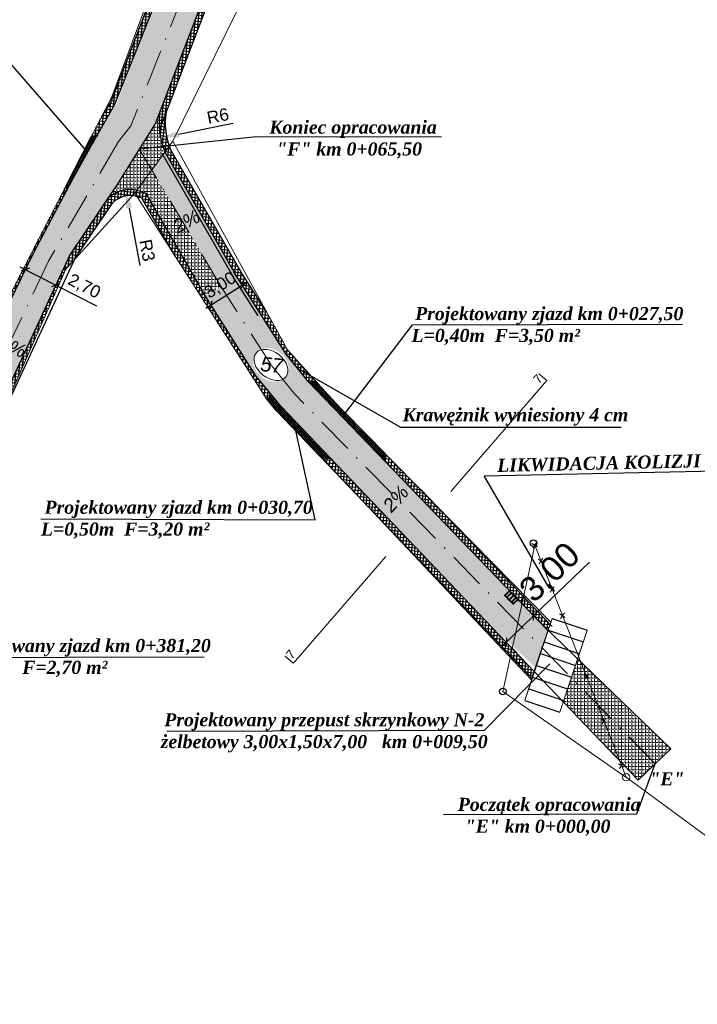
# Model space of a CAD drawing. Header units: millimetres. Extents: x 460 to 2266, y 622 to 2169.
# Tile 4 of 95: x 1775 to 1830, y 1500 to 1579. Entities that reach past the tile are written whole.
import ezdxf

# ---------------------------------------------------------------- set-up
doc = ezdxf.new("R2010")
doc.units = ezdxf.units.MM
doc.linetypes.add('KROPK3-2', pattern=[5, 3, -1, 0, -1])
doc.linetypes.add('PRZER3-1', pattern=[4, 3, -1])
for name, color, linetype, lineweight, true_color in [('drogi', 7, 'Continuous', 20, 0xd6bc51), ('GESDZI_O', 7, 'Continuous', 18, 0x0a0909), ('GESKKL_O', 7, 'PRZER3-1', 18, 0x008000)]:
    doc.layers.add(name, color=color, linetype=linetype, lineweight=lineweight, true_color=true_color)
doc.layers.add('Warstwa 1', color=220, linetype='Continuous', lineweight=20)
doc.styles.add('GEO-INFO', font='plfontwi.shx', dxfattribs={"height": 0.25})
doc.styles.get("Standard").update_dxf_attribs({"font": 'ARIAL.TTF'})
doc.dimstyles.new('ISO-25', dxfattribs={"dimtxt": 2.5, "dimasz": 2.5, "dimexe": 1.25, "dimexo": 0.625, "dimtad": 1, "dimtxsty": 'Standard', "dimcen": 2.5, "dimadec": 0, "dimazin": 0, "dimtfac": 1, "dimtmove": 0, "dimatfit": 3, "dimfxl": 1, "dimarcsym": 0})
pattern_1 = [(0, (-5553898.24967, -5634345.2652), (0, 0.275), [0.2, -0.075]), (90, (-5553898.24967, -5634345.2652), (-0.275, 2e-17), [0.2, -0.075])]
pattern_2 = [(85, (-5553898.24967, -5634345.2652), (-0.249048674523, 0.021788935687), []), (175, (-5553898.24967, -5634345.2652), (-0.021788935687, -0.249048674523), [])]
pattern_3 = [(45, (-5553898.24967, -5634345.26519), (-0.0883883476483, 0.0883883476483), []), (135, (-5553898.24967, -5634345.26519), (-0.0883883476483, -0.0883883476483), [])]

# ---------------------------------------------------------------- blocks, each defined once
blk = doc.blocks.new('_Oblique')
at = {"color": 0, "linetype": 'ByBlock', "lineweight": -2}
blk.add_line((-0.5, -0.5), (0.5, 0.5), dxfattribs=at)
blk = doc.blocks.new('*D2846')
at = {"layer": 'Defpoints', "color": 0}
for p in [(1775.23, 1559.176), (1777.704, 1557.924), (1777.705, 1557.925)]:
    blk.add_point(p, dxfattribs=at)
at = {"layer": 'Warstwa 1', "color": 0, "linetype": 'Continuous', "lineweight": -2}
for p, q in [((1775.512, 1559.733), (1775.795, 1560.293)), ((1774.785, 1559.403), (1777.705, 1557.925)), ((1777.986, 1558.482), (1778.269, 1559.041)), ((1777.705, 1557.925), (1781.016, 1556.25))]:
    blk.add_line(p, q, dxfattribs=at)
at = {"layer": 'Warstwa 1', "color": 0, "linetype": 'ByBlock', "lineweight": -2, "xscale": 0.5, "yscale": 0.5, "zscale": 0.5}
for p, rotation in [((1775.231, 1559.177), 153.1615481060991), ((1777.705, 1557.925), 333.1615481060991)]:
    blk.add_blockref('_Oblique', p, dxfattribs=dict(at, rotation=rotation))
at = {"layer": 'Warstwa 1', "color": 0, "lineweight": 20, "insert": (1779.99, 1557.779), "char_height": 2, "attachment_point": 5, "rotation": 333.16155}
blk.add_mtext('{\\H0.5x;2,70}', dxfattribs=at)
blk = doc.blocks.new('*D2850')
at = {"layer": 'Defpoints', "color": 0}
for p in [(1792.184, 1571.074), (1786.2, 1569.862)]:
    blk.add_point(p, dxfattribs=at)
at = {"layer": 'Warstwa 1', "color": 0, "lineweight": -2}
blk.add_line((1787.67, 1570.16), (1792.098, 1571.057), dxfattribs=at)
at = {"layer": 'Warstwa 1', "color": 0}
blk.add_solid([(1787.62, 1570.405), (1787.72, 1569.915), (1786.2, 1569.862)], dxfattribs=at)
at = {"layer": 'Warstwa 1', "color": 0, "insert": (1790.853, 1571.632), "char_height": 2, "attachment_point": 5, "rotation": 11.44896}
blk.add_mtext('{\\H0.5x;R6}', dxfattribs=at)
blk = doc.blocks.new('*D2851')
at = {"layer": 'Defpoints', "color": 0}
for p in [(1783.372, 1565.643), (1783.931, 1562.678)]:
    blk.add_point(p, dxfattribs=at)
at = {"layer": 'Warstwa 1', "color": 0, "lineweight": -2}
blk.add_line((1783.65, 1564.169), (1784.529, 1559.502), dxfattribs=at)
at = {"layer": 'Warstwa 1', "color": 0}
blk.add_solid([(1783.895, 1564.215), (1783.404, 1564.123), (1783.372, 1565.643)], dxfattribs=at)
at = {"layer": 'Warstwa 1', "color": 0, "insert": (1785.121, 1560.739), "char_height": 2, "attachment_point": 5, "rotation": 280.67472}
blk.add_mtext('{\\H0.5x;R3}', dxfattribs=at)
blk = doc.blocks.new('*D2864')
at = {"layer": 'Defpoints', "color": 0}
for p in [(1792.823, 1557.916), (1793.32, 1557.135), (1790.79, 1555.524)]:
    blk.add_point(p, dxfattribs=at)
at = {"layer": 'Warstwa 1', "color": 0, "linetype": 'Continuous', "lineweight": -2}
for p, q in [((1792.984, 1557.662), (1792.151, 1558.971)), ((1789.871, 1556.036), (1793.244, 1558.185)), ((1790.454, 1556.051), (1789.621, 1557.359))]:
    blk.add_line(p, q, dxfattribs=at)
at = {"layer": 'Warstwa 1', "color": 0, "linetype": 'ByBlock', "lineweight": -2, "xscale": 0.5, "yscale": 0.5, "zscale": 0.5}
for p, rotation in [((1792.823, 1557.916), 32.49279942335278), ((1790.292, 1556.305), 212.4927994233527)]:
    blk.add_blockref('_Oblique', p, dxfattribs=dict(at, rotation=rotation))
at = {"layer": 'Warstwa 1', "color": 0, "lineweight": 20, "insert": (1791.074, 1557.87), "char_height": 2, "attachment_point": 5, "rotation": 32.4928}
blk.add_mtext('{\\H0.5x;3,00}', dxfattribs=at)
blk = doc.blocks.new('*D2866')
at = {"layer": 'Defpoints', "color": 0}
for p in [(1816.323, 1531.258), (1816.473, 1531.101), (1814.106, 1529.124)]:
    blk.add_point(p, dxfattribs=at)
at = {"layer": 'Warstwa 1', "color": 0, "linetype": 'Continuous', "lineweight": -2}
for p, q in [((1816.473, 1531.101), (1821.002, 1535.462)), ((1813.897, 1528.62), (1816.473, 1531.101)), ((1816.756, 1530.808), (1817.34, 1530.201)), ((1814.54, 1528.673), (1815.124, 1528.067))]:
    blk.add_line(p, q, dxfattribs=at)
at = {"layer": 'Warstwa 1', "color": 0, "linetype": 'ByBlock', "lineweight": -2, "xscale": 0.5, "yscale": 0.5, "zscale": 0.5}
for p, rotation in [((1816.473, 1531.101), 43.91347876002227), ((1814.257, 1528.967), 223.9134787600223)]:
    blk.add_blockref('_Oblique', p, dxfattribs=dict(at, rotation=rotation))
at = {"layer": 'Warstwa 1', "color": 0, "lineweight": 20, "insert": (1817.876, 1534.537), "char_height": 2, "attachment_point": 5, "rotation": 43.91348}
blk.add_mtext('3,00', dxfattribs=at)

msp = doc.modelspace()

# ---------------------------------------------------------------- hatches: boundary and pattern name
h = msp.add_hatch()
h.set_pattern_fill('ANSI37', color=141, scale=2, angle=40)
h.set_pattern_definition(pattern_2)
h.paths.add_polyline_path([(1782.162, 1572.779), (1781.403, 1571.566), (1780.563, 1569.935), (1781.07, 1570.105), (1782.428, 1572.488), (1786.355, 1582.311), (1785.887, 1582.485)])
h.paths.add_polyline_path([(1790.099, 1580.901), (1790.103, 1580.911), (1789.634, 1581.086), (1786.15, 1572.008, 0.058451), (1786.098, 1570.586), (1786.207, 1570.76)])
h = msp.add_hatch()
h.set_pattern_fill('ANSI37', color=141, scale=2, angle=40)
h.set_pattern_definition(pattern_2)
h.paths.add_polyline_path([(1786.636, 1571.879), (1786.207, 1570.76), (1786.098, 1570.586, 0.079449), (1786.554, 1568.713), (1786.904, 1569.19, -0.122358)])
h.paths.add_polyline_path([(1787.003, 1568.934, -0.012203), (1786.904, 1569.19), (1786.554, 1568.713), (1792.408, 1558.568), (1792.441, 1558.515), (1792.88, 1558.757), (1792.835, 1558.827)])
h.paths.add_polyline_path([(1798.224, 1550.056), (1798.813, 1550.113), (1796.515, 1552.663), (1794.926, 1555.544), (1792.88, 1558.757), (1792.441, 1558.515), (1796.384, 1552.324)])
h.paths.add_polyline_path([(1804.297, 1544.384), (1804.443, 1543.597), (1817.626, 1529.904), (1817.807, 1530.437), (1808.218, 1540.396)])
h = msp.add_hatch()
h.set_pattern_fill('ANSI37', color=141, scale=2, angle=40)
h.set_pattern_definition([(85, (-5552669.28926, -5634389.40494), (-0.249048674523, 0.021788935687), []), (175, (-5552669.28926, -5634389.40494), (-0.021788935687, -0.249048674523), [])])
h.paths.add_polyline_path([(1775.348, 1559.416), (1775.196, 1559.506), (1769.844, 1549.108), (1770.394, 1549.266)])
h.paths.add_polyline_path([(1775.888, 1560.524), (1778.603, 1565.634), (1778.486, 1565.899), (1775.196, 1559.506), (1775.348, 1559.416)])
h = msp.add_hatch()
h.set_pattern_fill('ANSI37', color=141, scale=2, angle=40)
h.set_pattern_definition(pattern_2)
h.paths.add_polyline_path([(1782.276, 1564.571, -0.214594), (1783.909, 1565.166), (1784.106, 1565.384), (1784.278, 1565.619, 0.253969), (1781.889, 1564.891), (1778.84, 1560.369), (1778.336, 1559.286), (1778.508, 1559.198), (1779.205, 1559.968), (1779.276, 1560.122)])
h.paths.add_polyline_path([(1785.039, 1565.334, 0.078061), (1784.278, 1565.619), (1784.106, 1565.384), (1784.286, 1565.104, -0.049537), (1784.679, 1564.959), (1787.4, 1560.243), (1789.534, 1556.913), (1789.811, 1557.066)])
h = msp.add_hatch()
h.set_pattern_fill('ANSI37', color=141, scale=2, angle=40)
h.set_pattern_definition(pattern_2)
h.paths.add_polyline_path([(1778.508, 1559.198), (1778.336, 1559.286), (1769.342, 1539.917), (1769.581, 1539.367), (1771.263, 1542.966), (1773.605, 1548.088)])
h = msp.add_hatch()
h.set_pattern_fill('ANSI37', color=141, scale=2, angle=40)
h.set_pattern_definition(pattern_2)
h.paths.add_polyline_path([(1789.842, 1557.012), (1789.811, 1557.066), (1789.534, 1556.913), (1794.714, 1548.827), (1794.929, 1548.562), (1795.097, 1549.15), (1793.946, 1550.568)])
h = msp.add_hatch()
h.set_pattern_fill('ANSI37', color=141, scale=2, angle=40)
h.set_pattern_definition(pattern_2)
h.paths.add_polyline_path([(1816.222, 1525.996), (1816.33, 1526.078), (1816.507, 1526.601), (1799.968, 1543.892), (1799.312, 1543.893)])
at = {"layer": 'drogi', "lineweight": 5, "true_color": 0xf4e08b}
h = msp.add_hatch(dxfattribs=at)
h.set_pattern_fill('ANGLE', color=41)
h.set_pattern_definition(pattern_1)
h.paths.add_polyline_path([(1792.075, 1592.333), (1793.016, 1594.852), (1791.283, 1595.501), (1790.341, 1592.981), (1786.358, 1582.318), (1786.355, 1582.311), (1787.89, 1581.737)])
h.paths.add_polyline_path([(1793.62, 1591.756), (1794.56, 1594.274), (1793.016, 1594.852), (1792.075, 1592.333), (1787.89, 1581.737), (1789.634, 1581.086)])
h.paths.add_polyline_path([(1789.631, 1581.078), (1789.634, 1581.086), (1787.89, 1581.737), (1783.533, 1570.706), (1777.256, 1559.842), (1778.235, 1559.304), (1782.564, 1566.062), (1785.758, 1570.985)])
h.paths.add_polyline_path([(1787.89, 1581.737), (1786.355, 1582.311), (1782.611, 1572.555), (1779.712, 1567.721), (1775.897, 1560.541), (1777.256, 1559.842), (1783.533, 1570.706)])
edge = h.paths.add_edge_path()
edge.add_ellipse((1771.627, 1548.13), major_axis=(-0.816, -1.474), ratio=0.708081, start_angle=-175.35088, end_angle=4.64912, ccw=False)
edge.add_line((1772.356, 1549.646), (1777.256, 1559.842))
edge.add_line((1777.256, 1559.842), (1775.897, 1560.541))
edge.add_line((1775.897, 1560.541), (1775.888, 1560.524))
edge.add_line((1775.888, 1560.524), (1769.197, 1546.812))
edge.add_line((1769.197, 1546.812), (1770.671, 1546.142))
edge.add_line((1770.671, 1546.142), (1770.898, 1546.614))
edge = h.paths.add_edge_path()
edge.add_ellipse((1771.627, 1548.13), major_axis=(-0.816, -1.474), ratio=0.708081, start_angle=4.64912, end_angle=184.64912, ccw=False)
edge.add_line((1770.898, 1546.614), (1770.671, 1546.142))
edge.add_line((1770.671, 1546.142), (1771.928, 1545.57))
edge.add_line((1771.928, 1545.57), (1778.336, 1559.286))
edge.add_line((1778.336, 1559.286), (1777.256, 1559.842))
edge.add_line((1777.256, 1559.842), (1772.356, 1549.646))
h = msp.add_hatch(dxfattribs=at)
h.set_pattern_fill('ANGLE', color=41)
h.set_pattern_definition(pattern_1)
edge = h.paths.add_edge_path()
edge.add_line((1784.316, 1565.671), (1785.039, 1565.335))
edge.add_line((1785.039, 1565.335), (1785.482, 1567.256))
edge.add_line((1785.482, 1567.256), (1784.766, 1568.457))
edge.add_line((1784.766, 1568.457), (1783.721, 1565.688))
edge.add_arc((1783.931, 1562.678), 3.018, 82.65364, 93.98804, ccw=False)
edge = h.paths.add_edge_path()
edge.add_arc((1802.33, 1573.279), 16.485, 189.54045, 193.15979, ccw=False)
edge.add_line((1786.073, 1570.546), (1784.766, 1568.457))
edge.add_line((1784.766, 1568.457), (1785.482, 1567.256))
edge.add_line((1785.482, 1567.256), (1786.554, 1568.713))
edge.add_line((1786.554, 1568.713), (1786.278, 1569.526))
edge = h.paths.add_edge_path()
edge.add_arc((1789.988, 1571.073), 3.951, 166.30912, 187.6542, ccw=False)
edge.add_line((1786.15, 1572.008), (1785.758, 1570.985))
edge.add_line((1785.758, 1570.985), (1784.478, 1568.94))
edge.add_line((1784.478, 1568.94), (1784.766, 1568.457))
edge.add_line((1784.766, 1568.457), (1786.073, 1570.546))
edge = h.paths.add_edge_path()
edge.add_line((1784.766, 1568.457), (1784.478, 1568.94))
edge.add_line((1784.478, 1568.94), (1781.99, 1564.988))
edge.add_arc((1783.931, 1562.678), 3.018, 93.98805, 130.03338, ccw=False)
edge.add_line((1783.721, 1565.688), (1784.766, 1568.457))
at = {"layer": 'drogi', "lineweight": 25}
h = msp.add_hatch(dxfattribs=at)
h.set_pattern_fill('ANGLE', color=256, angle=45)
h.set_pattern_definition([(45, (-5553898.24967, -5634345.2652), (-0.194454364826, 0.194454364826), [0.2, -0.075]), (135, (-5553898.24967, -5634345.2652), (-0.194454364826, -0.194454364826), [0.2, -0.075])])
h.paths.add_polyline_path([(1780.564, 1569.937), (1778.486, 1565.899), (1778.486, 1565.899), (1778.567, 1565.728), (1781.116, 1570.165)])
h.paths.add_polyline_path([(1778.486, 1565.899), (1778.486, 1565.899), (1778.567, 1565.728), (1779.712, 1567.721), (1781.116, 1570.165), (1780.564, 1569.937)], flags=17)
at = {"layer": 'drogi', "lineweight": 5, "true_color": 0xf4e08b}
h = msp.add_hatch(dxfattribs=at)
h.set_pattern_fill('ANGLE', color=41)
h.set_pattern_definition(pattern_1)
edge = h.paths.add_edge_path()
edge.add_line((1797.099, 1549.062), (1796.129, 1550.258))
edge.add_ellipse((1795.165, 1551.446), major_axis=(1.214, -0.965), ratio=0.790336, start_angle=156.43182, end_angle=344.37027, ccw=False)
edge.add_line((1794.357, 1552.715), (1791.125, 1557.79))
edge.add_line((1791.125, 1557.79), (1789.811, 1557.066))
edge.add_line((1789.811, 1557.066), (1789.842, 1557.012))
edge.add_line((1789.842, 1557.012), (1793.946, 1550.568))
edge.add_line((1793.946, 1550.568), (1795.975, 1548.067))
edge.add_line((1795.975, 1548.067), (1813.661, 1529.697))
edge.add_line((1813.661, 1529.697), (1816.671, 1526.877))
edge.add_line((1816.671, 1526.877), (1817.112, 1528.275))
edge.add_line((1817.112, 1528.275), (1797.099, 1549.062))
h.paths.add_polyline_path([(1786.554, 1568.713), (1785.482, 1567.256), (1791.125, 1557.79), (1792.439, 1558.514)])
edge = h.paths.add_edge_path()
edge.add_line((1798.224, 1550.056), (1796.384, 1552.324))
edge.add_line((1796.384, 1552.324), (1792.441, 1558.515))
edge.add_line((1792.441, 1558.515), (1791.125, 1557.79))
edge.add_line((1791.125, 1557.79), (1794.357, 1552.715))
edge.add_ellipse((1795.165, 1551.446), major_axis=(1.214, -0.965), ratio=0.790336, start_angle=344.37027, end_angle=516.43182, ccw=False)
edge.add_line((1796.129, 1550.258), (1797.099, 1549.062))
edge.add_line((1797.099, 1549.062), (1817.112, 1528.275))
edge.add_line((1817.112, 1528.275), (1817.627, 1529.903))
edge.add_line((1817.627, 1529.903), (1798.224, 1550.056))
h = msp.add_hatch(dxfattribs=at)
h.set_pattern_fill('ANGLE', color=41)
h.set_pattern_definition(pattern_1)
h.paths.add_polyline_path([(1785.482, 1567.256), (1784.613, 1566.073), (1789.811, 1557.066), (1791.125, 1557.79)])
h = msp.add_hatch(dxfattribs=at)
h.set_pattern_fill('ANGLE', color=41)
h.set_pattern_definition([(0, (-5552669.28926, -5634389.40494), (0, 0.275), [0.2, -0.075]), (90, (-5552669.28926, -5634389.40494), (-0.275, 2e-17), [0.2, -0.075])])
h.paths.add_polyline_path([(1820.059, 1527.608), (1818.865, 1524.139), (1824.939, 1517.78), (1827.594, 1520.318)])
at = {"layer": 'GESKKL_O', "linetype": 'Continuous', "lineweight": 20}
h = msp.add_hatch(dxfattribs=at)
h.set_pattern_fill('ANSI37', color=30)
h.set_pattern_definition(pattern_3)
h.paths.add_polyline_path([(1778.486, 1565.899), (1778.486, 1565.899), (1778.603, 1565.634), (1781.07, 1570.105), (1780.563, 1569.935)])
h = msp.add_hatch(dxfattribs=at)
h.set_pattern_fill('ANSI37', color=30)
h.set_pattern_definition(pattern_3)
h.paths.add_polyline_path([(1801.984, 1546.151), (1804.443, 1543.597), (1804.297, 1544.384), (1800.479, 1548.266), (1798.813, 1550.113), (1798.224, 1550.056), (1798.803, 1549.455), (1800.202, 1548.002)])
h = msp.add_hatch(dxfattribs=at)
h.set_pattern_fill('ANSI37', color=30)
h.set_pattern_definition(pattern_3)
h.paths.add_polyline_path([(1795.975, 1548.067), (1795.097, 1549.15), (1795.097, 1549.15), (1794.923, 1548.538), (1799.312, 1543.893), (1799.968, 1543.892)])
at = {"layer": 'Warstwa 1', "linetype": 'Continuous', "lineweight": 40}
h = msp.add_hatch(color=0, dxfattribs=at)
h.dxf.hatch_style = 1
h.paths.add_polyline_path([(1789.815, 1563.06), (1787.077, 1561.803), (1787.202, 1561.587)])
h = msp.add_hatch(color=0, dxfattribs=at)
h.dxf.hatch_style = 1
h.paths.add_polyline_path([(1806.975, 1540.967), (1804.669, 1538.947), (1804.826, 1538.746)])

# ---------------------------------------------------------------- linework, layer by layer
at = {"color": 141, "true_color": 0xadddf7}
for points in [[(1793.351, 1602.468), (1789.873, 1593.156), (1785.891, 1582.495), (1782.162, 1572.779), (1781.403, 1571.566)], [(1795.785, 1596.124), (1794.088, 1591.581), (1790.099, 1580.901), (1786.207, 1570.76), (1786.096, 1570.583)], [(1794.75, 1555.821), (1792.835, 1558.827), (1786.987, 1568.962)], [(1794.118, 1555.418), (1792.194, 1558.438), (1786.337, 1568.588)], [(1787.4, 1560.243), (1784.679, 1564.959)], [(1782.276, 1564.571), (1779.276, 1560.122), (1759.999, 1518.614)], [(1816.173, 1526.226), (1795.599, 1547.736), (1794.714, 1548.827)], [(1817.987, 1530.25), (1807.284, 1541.367)]]:
    msp.add_lwpolyline(points, dxfattribs=at)
for centre, radius, start, end in [((1792.184, 1571.074), 5.605, 171.2047, 202.75572), ((1783.754, 1563.054), 2.118, 64.10184, 134.25077)]:
    msp.add_arc(centre, radius, start, end, dxfattribs=at)
at = {"layer": 'GESDZI_O', "color": 30, "linetype": 'Continuous', "lineweight": 25, "true_color": 0xf26722}
for p, q in [((1817.973, 1530.882), (1820.818, 1529.93)), ((1817.656, 1529.933), (1820.501, 1528.982)), ((1817.339, 1528.985), (1820.184, 1528.033)), ((1817.022, 1528.036), (1819.867, 1527.085)), ((1816.704, 1527.088), (1819.55, 1526.137)), ((1816.387, 1526.14), (1819.232, 1525.188)), ((1816.07, 1525.191), (1818.915, 1524.24)), ((1815.753, 1524.243), (1818.598, 1523.291))]:
    msp.add_line(p, q, dxfattribs=at)
at = {"layer": 'GESDZI_O', "color": 3, "linetype": 'Continuous', "lineweight": 18}
for points in [[(1826.882, 1661.449), (1813.243, 1639.462), (1796.1, 1593.697), (1794.555, 1591.407), (1792.37, 1580.064), (1787.191, 1569.579), (1784.106, 1565.384), (1778.508, 1559.198), (1773.605, 1548.088), (1760.644, 1519.741), (1755.843, 1511.346), (1751.483, 1506.72), (1740.544, 1508.705), (1723.541, 1519.22), (1705.894, 1530.051), (1688.475, 1538.859), (1677.872, 1541.862), (1666.964, 1540.461), (1659.004, 1534.089), (1658.998, 1534.062)], [(1655.263, 1536.039), (1661.14, 1541.144), (1665.662, 1545.422), (1669.93, 1546.167), (1673.827, 1546.45), (1679.279, 1546.082), (1686.947, 1545.554), (1726.546, 1523.141), (1735.914, 1517.004), (1740.447, 1514.732), (1745.979, 1514.222), (1750.834, 1515.715), (1751.846, 1516.279), (1754.498, 1518.794), (1757.176, 1524.494), (1782.238, 1573.188), (1793.141, 1602.379), (1794.374, 1605.68), (1800.427, 1624.305), (1802.928, 1632.934), (1805.084, 1641.011), (1808.933, 1648.934), (1815.375, 1658.004)], [(1784.106, 1565.384), (1794.85, 1548.615), (1816.281, 1525.934), (1817.86, 1530.593), (1800.479, 1548.266), (1796.515, 1552.663), (1787.191, 1569.579)]]:
    msp.add_lwpolyline(points, dxfattribs=at)
at = {"layer": 'GESDZI_O', "color": 1, "linetype": 'Continuous', "lineweight": 30}
for points in [[(1804.076, 1632.356), (1800.855, 1621.127), (1790.341, 1592.981), (1786.358, 1582.318), (1782.428, 1572.488), (1779.713, 1567.723), (1775.888, 1560.524), (1756.879, 1521.574)], [(1807.44, 1631.391), (1804.181, 1620.031), (1793.62, 1591.756), (1789.631, 1581.078), (1785.758, 1570.985), (1782.666, 1566.043), (1778.84, 1560.369), (1760.179, 1520.188)], [(1778.486, 1565.899), (1778.603, 1565.634), (1781.07, 1570.105), (1780.539, 1569.926), (1778.486, 1565.899), (1778.603, 1565.634)], [(1817.627, 1529.903), (1798.224, 1550.056), (1796.384, 1552.324), (1792.408, 1558.568), (1786.554, 1568.713)], [(1816.534, 1526.572), (1795.975, 1548.067), (1793.946, 1550.568), (1789.842, 1557.012), (1785.039, 1565.334)], [(1804.296, 1544.388), (1804.443, 1543.597), (1801.984, 1546.151), (1800.202, 1548.002), (1798.803, 1549.455), (1798.224, 1550.056), (1798.813, 1550.113), (1800.833, 1547.907), (1803.063, 1545.641), (1804.296, 1544.388)], [(1794.923, 1548.538), (1799.312, 1543.893), (1799.968, 1543.892), (1795.975, 1548.067), (1795.097, 1549.15), (1794.923, 1548.538)]]:
    msp.add_lwpolyline(points, dxfattribs=at)
at = {"layer": 'GESDZI_O', "color": 5, "linetype": 'KROPK3-2', "lineweight": 13}
msp.add_lwpolyline([(1799.383, 1611.898), (1799.076, 1610.953), (1793.035, 1594.826), (1788.115, 1581.653), (1783.804, 1570.825), (1782.797, 1569.552), (1777.136, 1559.904), (1770.101, 1545.147), (1759.295, 1522.488), (1756.15, 1516.642, -0.176928), (1750.283, 1512.294, -0.186742), (1738.341, 1512.905, -1.656903)], format="xyb", dxfattribs=at)
msp.add_lwpolyline([(1826.33, 1519.11), (1797.099, 1549.062), (1795.165, 1551.446), (1791.125, 1557.79), (1784.478, 1568.94)], dxfattribs=at)
at = {"layer": 'GESDZI_O', "color": 30, "linetype": 'Continuous', "lineweight": 25, "true_color": 0xf26722, "const_width": 0.081}
for points in [[(1815.753, 1524.243), (1817.973, 1530.882)], [(1818.598, 1523.291), (1820.818, 1529.93)]]:
    msp.add_lwpolyline(points, dxfattribs=at)
at = {"layer": 'GESDZI_O', "color": 1, "linetype": 'Continuous', "lineweight": 30}
for centre, radius, start, end in [((1792.184, 1571.074), 6.105, 171.2047, 202.75572), ((1783.754, 1563.054), 2.618, 60.58238, 135.43675)]:
    msp.add_arc(centre, radius, start, end, dxfattribs=at)
at = {"layer": 'GESDZI_O', "color": 3, "linetype": 'Continuous', "lineweight": 18}
msp.add_ellipse((1795.165, 1551.446), major_axis=(1.214, -0.965), ratio=0.676875, dxfattribs=at)
at = {"layer": 'GESKKL_O', "color": 5, "linetype": 'Continuous', "lineweight": 20}
for p, q in [((1817.529, 1550.175), (1816.882, 1550.734)), ((1796.949, 1527.267), (1796.302, 1527.826))]:
    msp.add_line(p, q, dxfattribs=at)
at = {"layer": 'GESKKL_O', "color": 6, "linetype": 'Continuous', "lineweight": 20}
for p, q in [((1816.326, 1536.972), (1816.779, 1536.689)), ((1816.339, 1536.969), (1816.793, 1536.687)), ((1816.713, 1537.053), (1816.409, 1536.6)), ((1816.726, 1537.051), (1816.422, 1536.598)), ((1816.832, 1535.685), (1817.286, 1535.403)), ((1817.219, 1535.766), (1816.916, 1535.314)), ((1817.74, 1533.38), (1818.193, 1533.098)), ((1818.127, 1533.462), (1817.823, 1533.009)), ((1818.576, 1531.257), (1819.029, 1530.975)), ((1818.963, 1531.339), (1818.659, 1530.886)), ((1820.525, 1526.306), (1820.979, 1526.024)), ((1820.912, 1526.387), (1820.608, 1525.935)), ((1821.937, 1522.721), (1822.39, 1522.439)), ((1822.323, 1522.803), (1822.02, 1522.35)), ((1823.361, 1519.104), (1823.814, 1518.822)), ((1823.748, 1519.186), (1823.444, 1518.733))]:
    msp.add_line(p, q, dxfattribs=at)
at = {"layer": 'GESKKL_O', "color": 1, "linetype": 'Continuous', "lineweight": 20}
for p, q in [((1827.594, 1520.318), (1817.34, 1530.201)), ((1816.507, 1526.601), (1824.939, 1517.78)), ((1824.939, 1517.78), (1827.594, 1520.318))]:
    msp.add_line(p, q, dxfattribs=at)
at = {"layer": 'GESKKL_O', "color": 5, "linetype": 'Continuous', "lineweight": 20}
for points in [[(1809.759, 1541.181), (1817.529, 1550.175)], [(1796.96, 1527.257), (1797.155, 1527.459), (1804.471, 1535.926)]]:
    msp.add_lwpolyline(points, dxfattribs=at)
at = {"layer": 'GESKKL_O', "color": 2, "linetype": 'Continuous', "lineweight": 20}
msp.add_lwpolyline([(1823.962, 1518.009), (1813.978, 1524.955), (1816.566, 1536.828)], dxfattribs=at)
at = {"layer": 'GESKKL_O', "color": 6, "linetype": 'Continuous', "lineweight": 20}
msp.add_lwpolyline([(1816.56, 1536.826), (1823.968, 1518.011), (1849.02, 1499.604)], dxfattribs=at)
at = {"layer": 'GESKKL_O', "color": 30, "linetype": 'Continuous', "lineweight": 20, "true_color": 0xf26722}
for points in [[(1817.973, 1530.882), (1816.07, 1525.191)], [(1820.818, 1529.93), (1820.818, 1529.93), (1817.973, 1530.882)], [(1818.915, 1524.24), (1818.915, 1524.24)]]:
    msp.add_lwpolyline(points, dxfattribs=at)
at = {"layer": 'GESKKL_O', "color": 6, "linetype": 'Continuous', "lineweight": 30}
for centre in [(1816.453, 1536.999), (1813.963, 1524.965)]:
    msp.add_circle(centre, 0.267, dxfattribs=at)
at = {"layer": 'GESKKL_O', "color": 6, "linetype": 'Continuous', "lineweight": 20}
msp.add_circle((1823.974, 1518.013), 0.298, dxfattribs=at)
msp.add_circle((1823.974, 1518.013), 0.298, dxfattribs=at)
msp.add_circle((1823.974, 1518.013), 0.298, dxfattribs=at)
at = {"layer": 'Warstwa 1', "color": 0, "linetype": 'Continuous', "lineweight": 40}
for p, q in [((1814.671, 1532.969), (1814.296, 1532.605)), ((1814.296, 1532.605), (1814.483, 1532.413)), ((1814.483, 1532.413), (1814.857, 1532.777)), ((1815.046, 1532.583), (1814.671, 1532.219)), ((1814.857, 1532.777), (1815.046, 1532.583))]:
    msp.add_line(p, q, dxfattribs=at)
at = {"layer": 'Warstwa 1', "color": 0, "linetype": 'Continuous', "lineweight": 25}
for points in [[(1750.851, 1577.316), (1772.719, 1577.316), (1780.171, 1568.817)], [(1808.992, 1569.926), (1793.982, 1569.93), (1784.478, 1568.94)], [(1801.07, 1547.37), (1806.64, 1554.698), (1828.541, 1554.754)], [(1797.304, 1551.19), (1805.662, 1546.4), (1823.567, 1546.4)], [(1776.497, 1538.978), (1798.753, 1538.877), (1797.08, 1546.61)], [(1817.74, 1533.38), (1812.469, 1542.461), (1832.564, 1542.883)], [(1768.176, 1536.861), (1767.159, 1527.725), (1789.728, 1527.777)], [(1817.791, 1527.197), (1812.465, 1521.801), (1786.72, 1521.719)], [(1809.15, 1515.004), (1824.843, 1515.043), (1826.33, 1519.11)]]:
    msp.add_lwpolyline(points, dxfattribs=at)
at = {"layer": 'Warstwa 1', "color": 0, "linetype": 'Continuous', "lineweight": 40}
msp.add_lwpolyline([(1814.519, 1533.125), (1815.195, 1532.429), (1814.821, 1532.065), (1814.145, 1532.761)], close=True, dxfattribs=at)

# ---------------------------------------------------------------- texts
at = {"layer": 'GESDZI_O', "color": 3, "linetype": 'Continuous', "lineweight": 18, "insert": (1794.373, 1552.126), "char_height": 1.092, "width": 17.40808, "attachment_point": 1, "rotation": 354.14296}
msp.add_mtext('{\\fArial|b0|i1|c238|p34;\\H1.076x;57}', dxfattribs=at)
at = {"layer": 'GESKKL_O', "color": 5, "linetype": 'Continuous', "lineweight": 20, "char_height": 0.731, "width": 1.94235, "attachment_point": 1, "rotation": 47.93657, "style": 'GEO-INFO'}
for insert in [(1816.363, 1550.348), (1796.307, 1528.024)]:
    msp.add_mtext('7', dxfattribs=dict(at, insert=insert))
at = {"layer": 'Warstwa 1', "color": 0, "linetype": 'Continuous', "lineweight": 40, "attachment_point": 1}
for s, insert, char_height, width in [('{\\fTimes New Roman|b0|i0|c238|p18; \\fTimes New Roman|b1|i1|c238|p18;\\H1.6667x;Koniec opracowania\\P  "F" km 0+065,50\\fTimes New Roman|b1|i0|c238|p18; }', (1794.786, 1571.256), 0.637, 19.37691), ('{\\fTimes New Roman|b0|i0|c238|p18; \\fTimes New Roman|b1|i1|c238|p18;\\H1.3889x;Projektowany zjazd km 0+027,50\\PL=0,40m  F=3,50 m²}', (1806.566, 1556.139), 0.7644, 23.25229), ('{\\fTimes New Roman|b0|i0|c238|p18; \\fTimes New Roman|b1|i1|c238|p18;\\H1.3889x;Krawężnik wyniesiony 4 cm}', (1805.551, 1547.936), 0.7644, 23.25229), ('{\\fTimes New Roman|b0|i0|c238|p18; \\fTimes New Roman|b1|i1|c238|p18;\\H1.3889x;Projektowany zjazd km 0+030,70\\PL=0,50m  F=3,20 m²}', (1776.497, 1540.437), 0.7644, 23.25229), ('{\\fTimes New Roman|b0|i0|c238|p18; \\fTimes New Roman|b1|i1|c238|p18;\\H1.3889x;Projektowany zjazd km 0+381,20\\PL=0,50m  F=2,70 m²}', (1768.23, 1529.225), 0.7644, 26.02027), ('{\\fTimes New Roman|b0|i0|c238|p18; \\fTimes New Roman|b1|i1|c238|p18;\\H1.6667x;  "E" }', (1824.815, 1518.42), 0.637, 19.37691), ('{\\fTimes New Roman|b0|i0|c238|p18; \\fTimes New Roman|b1|i1|c238|p18;\\H1.6667x;Początek opracowania\\P  "E" km 0+000,00\\fTimes New Roman|b1|i0|c238|p18; }', (1810.074, 1516.346), 0.637, 19.37691)]:
    msp.add_mtext(s, dxfattribs=dict(at, insert=insert, char_height=char_height, width=width))
at = {"layer": 'Warstwa 1', "color": 0, "linetype": 'Continuous', "lineweight": 40}
for s, insert, char_height, width, attachment_point, rotation in [('{\\fArial|b0|i1|c238|p34;\\H1.076x;2%}', (1787.592, 1562.077), 1.01976, 16.25647, 7, 28.16674), ('{\\fArial|b0|i1|c238|p34;\\H1.076x;2%}', (1772.953, 1552.808, 69.843), 1.01976, 16.25647, 7, 337.73797), ('{\\fTimes New Roman|b0|i0|c238|p18; \\fTimes New Roman|b1|i1|c238|p18;\\H1.3889x;LIKWIDACJA KOLIZJI KS}', (1813.21, 1543.822), 0.7644, 23.25229, 1, 1.32375), ('{\\fArial|b0|i1|c238|p34;\\H1.076x;2%}', (1804.96, 1539.404, 69.843), 1.01976, 16.25647, 7, 48.17395)]:
    msp.add_mtext(s, dxfattribs=dict(at, insert=insert, char_height=char_height, width=width, attachment_point=attachment_point, rotation=rotation))
at = {"layer": 'Warstwa 1', "color": 0, "linetype": 'Continuous', "lineweight": 25, "insert": (1786.216, 1523.207), "char_height": 0.7644, "width": 29.55356, "attachment_point": 1}
msp.add_mtext('{\\fTimes New Roman|b0|i0|c238|p18; \\fTimes New Roman|b1|i1|c238|p18;\\H1.3889x;Projektowany przepust skrzynkowy N-2 żelbetowy 3,00x1,50x7,00   km 0+009,50}', dxfattribs=at)

# ---------------------------------------------------------------- dimensions: what is measured, and where the dimension line sits
at = {"layer": 'Warstwa 1', "color": 6}
for center, mpoint, text, picture, middle in [((1792.184, 1571.074), (1786.2, 1569.862), '{\\H0.5x;R6}', '*D2850', (1791.014, 1570.837)), ((1783.931, 1562.678), (1783.372, 1565.643), '{\\H0.5x;R3}', '*D2851', (1784.324, 1560.589))]:
    dim = msp.add_radius_dim(center=center, mpoint=mpoint, text=text, dimstyle='ISO-25', override={"dimtxt": 2, "dimasz": 1.5, "dimgap": 0.3, "dimtxsty": 'Standard', "dimcen": 1.5}, dxfattribs=at)
    dim.commit()
    dim.dimension.update_dxf_attribs({"geometry": picture, "text_midpoint": middle, "dimtype": 164})
at = {"layer": 'Warstwa 1', "color": 0, "linetype": 'Continuous', "lineweight": 20}
for p1, p2, distance, text, override, picture, middle in [((1775.23, 1559.176), (1777.704, 1557.924), 0.002, '{\\H0.5x;2,70}', {"dimtxt": 2, "dimasz": 0.5, "dimgap": 0.3, "dimtxsty": 'Standard', "dimblk1": 'Oblique', "dimblk2": 'Oblique', "dimsah": 1, "dimdle": 0.5}, '*D2846', (1779.99, 1557.779)), ((1814.106, 1529.124), (1816.323, 1531.258), -0.217, '3,00', {"dimtxt": 2, "dimasz": 0.5, "dimgap": 0.3, "dimblk1": 'Oblique', "dimblk2": 'Oblique', "dimsah": 1, "dimdle": 0.5}, '*D2866', (1817.876, 1534.537))]:
    dim = msp.add_aligned_dim(p1=p1, p2=p2, distance=distance, text=text, dimstyle='ISO-25', override=override, dxfattribs=at)
    dim.commit()
    dim.dimension.update_dxf_attribs({"geometry": picture, "text_midpoint": middle})
dim = msp.add_linear_dim(base=(1792.823, 1557.916), p1=(1790.79, 1555.524), p2=(1793.32, 1557.135), angle=32.4928, text='{\\H0.5x;3,00}', dimstyle='ISO-25', override={"dimtxt": 2, "dimasz": 0.5, "dimgap": 0.3, "dimtxsty": 'Standard', "dimblk1": 'Oblique', "dimblk2": 'Oblique', "dimsah": 1, "dimdle": 0.5}, dxfattribs=at)
dim.commit()
dim.dimension.update_dxf_attribs({"geometry": '*D2864', "text_midpoint": (1791.558, 1557.111), "dimtype": 161})

doc.saveas('drawing.dxf')
